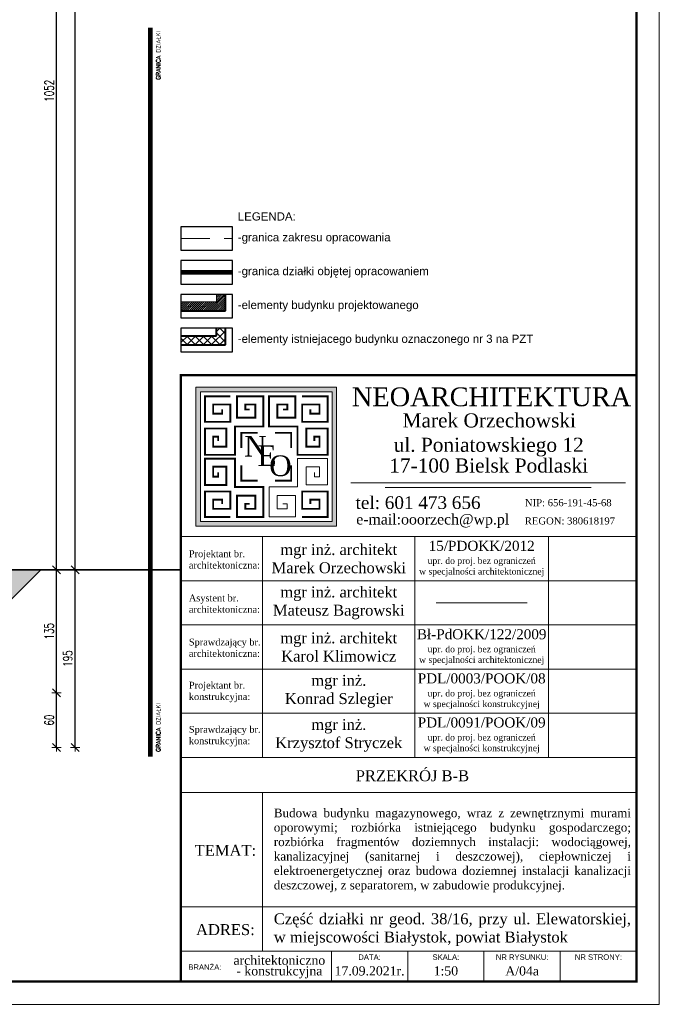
# Model space of a CAD drawing. Header units: millimetres. Extents: x 16720 to 74016, y 25810 to 81213.
# Tile 230 of 256: x 41411 to 42113, y 41736 to 42817. Entities that reach past the tile are written whole.
import ezdxf

# ---------------------------------------------------------------- set-up
doc = ezdxf.new("R2010")
doc.units = ezdxf.units.MM
doc.linetypes.add('HIDDENX2', pattern=[19.05, 12.7, -6.35])
for name, color, linetype, lineweight in [('1', 7, 'Continuous', 9), ('_GRUBE', 7, 'Continuous', 40), ('_HATCH', 157, 'Continuous', 5), ('_L_GRANICA DZIAŁKI', 10, 'Continuous', 25), ('_OPISY', 110, 'Continuous', 9), ('_PRZERYWANE', 252, 'HIDDENX2', 9), ('_RAMKA', 212, 'Continuous', 9), ('_WIDOKOWE', 252, 'Continuous', 9), ('_WYMIAR', 151, 'Continuous', 9), ('_ZIEMIA', 98, 'Continuous', 35), ('_ŚREDNIE', 90, 'Continuous', 25)]:
    doc.layers.add(name, color=color, linetype=linetype, lineweight=lineweight)
doc.layers.add('K_widok', color=8, linetype='Continuous')
doc.styles.add('ROMANS 50', font='romans.shx', dxfattribs={"width": 0.7, "height": 10})
doc.styles.get("Standard").update_dxf_attribs({"font": 'arial.ttf'})
doc.dimstyles.new('DOM w 50', dxfattribs={"dimscale": 3, "dimtxt": 10, "dimasz": 0.3, "dimexe": 1.25, "dimexo": 2, "dimgap": 1, "dimtad": 1, "dimdec": 0, "dimtxsty": 'ROMANS 50', "dimblk1": 'wymgreg', "dimblk2": 'wymgregII', "dimsah": 1, "dimcen": 2.5, "dimdle": 1, "dimse1": 1, "dimse2": 1, "dimclre": 254, "dimadec": 0, "dimazin": 0, "dimtfac": 1, "dimtdec": 0, "dimtix": 1, "dimtmove": 1, "dimatfit": 3, "dimfxl": 1.25, "dimarcsym": 0})

# ---------------------------------------------------------------- blocks, each defined once
blk = doc.blocks.new('wymgreg')
at = {"layer": '1'}
for p, q in [((0, 0), (-4.9, -4.9)), ((4.8, 0), (-3.9, 0)), ((0, 5.7), (0, -5.7)), ((0, 0), (4.9, 4.9))]:
    blk.add_line(p, q, dxfattribs=at)
blk = doc.blocks.new('wymgregII')
at = {"layer": '1', "rotation": 180}
blk.add_blockref('wymgreg', (0, 0), dxfattribs=at)
blk = doc.blocks.new('*D7037')
at = {"layer": '_WYMIAR', "color": 0, "lineweight": -2}
blk.add_line((41451.8, 42018.7), (41451.8, 42076.9), dxfattribs=at)
at = {"layer": 'Defpoints', "color": 0}
for p in [(41235.3, 42077.8), (41451.8, 42077.8), (41220, 42017.8)]:
    blk.add_point(p, dxfattribs=at)
at = {"layer": '_WYMIAR', "color": 0, "linetype": 'ByBlock', "lineweight": -2, "xscale": 0.8999999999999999, "yscale": 0.8999999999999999, "zscale": 0.8999999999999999}
for name, p, rotation in [('wymgregII', (41451.8, 42077.8), 90), ('wymgreg', (41451.8, 42017.8), 270)]:
    blk.add_blockref(name, p, dxfattribs=dict(at, rotation=rotation))
at = {"layer": '_WYMIAR', "color": 0, "insert": (41443.8, 42047.8), "char_height": 10, "attachment_point": 5, "rotation": 90, "style": 'ROMANS 50'}
blk.add_mtext('60', dxfattribs=at)
blk = doc.blocks.new('*D7038')
at = {"layer": '_WYMIAR', "color": 0, "lineweight": -2}
blk.add_line((41451.8, 42078.7), (41451.8, 42211.9), dxfattribs=at)
at = {"layer": 'Defpoints', "color": 0}
for p in [(41443.1, 42212.8), (41451.8, 42212.8), (41235.3, 42077.8)]:
    blk.add_point(p, dxfattribs=at)
at = {"layer": '_WYMIAR', "color": 0, "linetype": 'ByBlock', "lineweight": -2, "xscale": 0.8999999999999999, "yscale": 0.8999999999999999, "zscale": 0.8999999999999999}
for name, p, rotation in [('wymgregII', (41451.8, 42212.8), 90), ('wymgreg', (41451.8, 42077.8), 270)]:
    blk.add_blockref(name, p, dxfattribs=dict(at, rotation=rotation))
at = {"layer": '_WYMIAR', "color": 0, "insert": (41443.8, 42145.3), "char_height": 10, "attachment_point": 5, "rotation": 90, "style": 'ROMANS 50'}
blk.add_mtext('135', dxfattribs=at)
blk = doc.blocks.new('*D7041')
at = {"layer": '_WYMIAR', "color": 0, "lineweight": -2}
blk.add_line((41472.2, 42018.7), (41472.2, 42211.9), dxfattribs=at)
at = {"layer": 'Defpoints', "color": 0}
for p in [(41249.2, 42212.8), (41472.2, 42212.8), (41215.3, 42017.8)]:
    blk.add_point(p, dxfattribs=at)
at = {"layer": '_WYMIAR', "color": 0, "linetype": 'ByBlock', "lineweight": -2, "xscale": 0.8999999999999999, "yscale": 0.8999999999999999, "zscale": 0.8999999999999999}
for name, p, rotation in [('wymgregII', (41472.2, 42212.8), 90), ('wymgreg', (41472.2, 42017.8), 270)]:
    blk.add_blockref(name, p, dxfattribs=dict(at, rotation=rotation))
at = {"layer": '_WYMIAR', "color": 0, "insert": (41464.2, 42115.3), "char_height": 10, "attachment_point": 5, "rotation": 90, "style": 'ROMANS 50'}
blk.add_mtext('195', dxfattribs=at)
blk = doc.blocks.new('*D7044')
at = {"layer": '_WYMIAR', "color": 0, "lineweight": -2}
blk.add_line((41472.2, 42213.7), (41472.2, 43520.3), dxfattribs=at)
at = {"layer": 'Defpoints', "color": 0}
for p in [(41254.1, 43521.2), (41472.2, 43521.2), (41249.2, 42212.8)]:
    blk.add_point(p, dxfattribs=at)
at = {"layer": '_WYMIAR', "color": 0, "linetype": 'ByBlock', "lineweight": -2, "xscale": 0.8999999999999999, "yscale": 0.8999999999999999, "zscale": 0.8999999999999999}
for name, p, rotation in [('wymgregII', (41472.2, 43521.2), 90), ('wymgreg', (41472.2, 42212.8), 270)]:
    blk.add_blockref(name, p, dxfattribs=dict(at, rotation=rotation))
at = {"layer": '_WYMIAR', "color": 0, "insert": (41464.2, 42867), "char_height": 10, "attachment_point": 5, "rotation": 90, "style": 'ROMANS 50'}
blk.add_mtext('1308', dxfattribs=at)
blk = doc.blocks.new('*D7046')
at = {"layer": '_WYMIAR', "color": 0, "lineweight": -2}
blk.add_line((41451.8, 42213.7), (41451.8, 43263.4), dxfattribs=at)
at = {"layer": 'Defpoints', "color": 0}
for p in [(41254.1, 43264.3), (41451.8, 43264.3), (41443.1, 42212.8)]:
    blk.add_point(p, dxfattribs=at)
at = {"layer": '_WYMIAR', "color": 0, "linetype": 'ByBlock', "lineweight": -2, "xscale": 0.8999999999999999, "yscale": 0.8999999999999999, "zscale": 0.8999999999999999}
for name, p, rotation in [('wymgregII', (41451.8, 43264.3), 90), ('wymgreg', (41451.8, 42212.8), 270)]:
    blk.add_blockref(name, p, dxfattribs=dict(at, rotation=rotation))
at = {"layer": '_WYMIAR', "color": 0, "insert": (41443.8, 42738.5), "char_height": 10, "attachment_point": 5, "rotation": 90, "style": 'ROMANS 50'}
blk.add_mtext('1052', dxfattribs=at)

msp = doc.modelspace()

# ---------------------------------------------------------------- hatches: boundary and pattern name
at = {"layer": '_HATCH'}
h = msp.add_hatch(dxfattribs=at)
h.set_pattern_fill('ANSI31', color=256, scale=0.5)
h.set_pattern_definition([(45, (15163.3863, 58705.6366), (-1.122532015, 1.122532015), [])])
h.paths.add_polyline_path([(41637.3, 42496.8), (41637.3, 42515), (41627.3, 42515), (41627.3, 42506.8), (41588.3, 42506.8), (41588.3, 42496.8)])
h = msp.add_hatch(dxfattribs=at)
h.set_pattern_fill('ANSI37', color=5, scale=2, angle=90)
h.set_pattern_definition([(135, (70516.0865, 158.463), (-4.49012806, -4.49012806), []), (225, (70516.0865, 158.463), (4.49012806, -4.49012806), [])])
h.paths.add_polyline_path([(41637.3, 42459.6), (41637.3, 42477.8), (41627.3, 42477.8), (41627.3, 42469.6), (41588.3, 42469.6), (41588.3, 42459.6)])
h = msp.add_hatch(dxfattribs=at)
h.set_pattern_fill('AR-SAND', color=157, scale=0.08, angle=45)
h.paths.add_polyline_path([(41239.6, 42212.8), (41239.6, 42077.8), (41215.6, 42077.8), (41215.6, 42239.8), (38192.6, 42239.8), (38192.6, 42077.8), (38168.6, 42077.8), (38168.6, 42212.8), (38039.8, 42212.8), (38138.6, 42047.8), (38222.6, 42047.8), (38389.6, 42214.8), (41018.6, 42214.8), (41185.6, 42047.8), (41269.6, 42047.8), (41434.6, 42212.8)])
at = {"layer": '_OPISY'}
h = msp.add_hatch(color=256, dxfattribs=at)
h.dxf.hatch_style = 1
h.paths.add_polyline_path([(41604.9, 42413), (41604.9, 42260.8), (41759.2, 42260.8), (41759.2, 42413)])
h.paths.add_polyline_path([(41754.4, 42408.1), (41754.4, 42265.6), (41609.7, 42265.6), (41609.7, 42408.1)], flags=16)
h.paths.add_polyline_path([(41677.6, 42353.4), (41714.5, 42353.4), (41714.5, 42299.9), (41677.6, 42299.9)], flags=24)
h.paths.add_polyline_path([(41664.8, 42364.4), (41699, 42364.4), (41699, 42311.5), (41664.8, 42311.5)], flags=24)
h.paths.add_polyline_path([(41650.3, 42374.8), (41689.1, 42374.8), (41689.1, 42321.5), (41650.3, 42321.5)], flags=24)

# ---------------------------------------------------------------- linework, layer by layer
at = {"layer": '_GRUBE', "ltscale": 0.2}
for p, q in [((41637.3, 42496.8), (41637.3, 42515)), ((41588.3, 42496.8), (41637.3, 42496.8))]:
    msp.add_line(p, q, dxfattribs=at)
at = {"layer": '_GRUBE', "color": 5, "linetype": 'Continuous'}
for p, q in [((41627.3, 42469.6), (41627.3, 42477.8)), ((41637.3, 42459.6), (41637.3, 42477.8)), ((41588.3, 42469.6), (41627.3, 42469.6)), ((41588.3, 42459.6), (41637.3, 42459.6))]:
    msp.add_line(p, q, dxfattribs=at)
at = {"layer": '_L_GRANICA DZIAŁKI', "ltscale": 70, "const_width": 5}
for points in [[(41554.8, 42007.8), (41554.8, 42807.8)], [(41588.3, 42539.3), (41644.8, 42539.3)]]:
    msp.add_lwpolyline(points, dxfattribs=at)
at = {"layer": '_OPISY'}
for p, q in [((41749.3, 42334.8), (41716.3, 42334.8)), ((41716.3, 42334.8), (41716.3, 42303.7)), ((41749.3, 42305.9), (41749.3, 42334.8)), ((41740.4, 42325.9), (41725.9, 42325.9)), ((41725.9, 42325.9), (41725.9, 42305.9)), ((41734.8, 42319.7), (41734.8, 42314.9)), ((41740.4, 42314.9), (41740.4, 42325.9)), ((41734.8, 42314.9), (41740.4, 42314.9)), ((42076.1, 42308.2), (41775, 42308.2)), ((41716.3, 42303.7), (41685.1, 42303.7)), ((41685.1, 42303.7), (41685.1, 42270.7)), ((41725.9, 42305.9), (41749.3, 42305.9)), ((42038.5, 42303.2), (41812.6, 42303.2)), ((41714, 42294.1), (41694.1, 42294.1)), ((41694.1, 42294.1), (41694.1, 42279.6)), ((41714, 42270.7), (41714, 42294.1)), ((41694.1, 42279.6), (41705.1, 42279.6)), ((41705.1, 42285.1), (41700.3, 42285.1)), ((41705.1, 42279.6), (41705.1, 42285.1)), ((41685.1, 42270.7), (41714, 42270.7)), ((41868.4, 42176.4), (41968.4, 42176.4))]:
    msp.add_line(p, q, dxfattribs=at)
for points in [[(41604.9, 42413), (41759.2, 42413), (41759.2, 42260.8), (41604.9, 42260.8)], [(41609.7, 42408.1), (41754.4, 42408.1), (41754.4, 42265.6), (41609.7, 42265.6)]]:
    msp.add_lwpolyline(points, close=True, dxfattribs=at)
at = {"layer": '_OPISY', "const_width": 2.06}
for points in [[(41629.2, 42354), (41629.2, 42358.9), (41623.7, 42358.9), (41623.7, 42347.8), (41638.2, 42347.8), (41638.2, 42367.8), (41614.8, 42367.8), (41614.8, 42338.9), (41647.8, 42338.9), (41647.8, 42370), (41678.9, 42370), (41678.9, 42403.1), (41650, 42403.1), (41650, 42379.7), (41670, 42379.7), (41670, 42394.1), (41659, 42394.1), (41659, 42388.6), (41663.8, 42388.6)], [(41642.7, 42403.1), (41614.8, 42403.1), (41614.8, 42375.1), (41642.7, 42375.1), (41642.7, 42394.1), (41623.7, 42394.1), (41623.7, 42384.1), (41633.7, 42384.1), (41633.7, 42388.9)], [(41734.8, 42354), (41734.8, 42358.9), (41740.4, 42358.9), (41740.4, 42347.8), (41725.9, 42347.8), (41725.9, 42367.8), (41749.3, 42367.8), (41749.3, 42338.9), (41716.3, 42338.9), (41716.3, 42370), (41685.1, 42370), (41685.1, 42403.1), (41714, 42403.1), (41714, 42379.7), (41694.1, 42379.7), (41694.1, 42394.1), (41705.1, 42394.1), (41705.1, 42388.6), (41700.3, 42388.6)], [(41721.4, 42403.1), (41749.3, 42403.1), (41749.3, 42375.1), (41721.4, 42375.1), (41721.4, 42394.1), (41740.4, 42394.1), (41740.4, 42384.1), (41730.3, 42384.1), (41730.3, 42388.9)], [(41654.7, 42346.3), (41654.7, 42363.1), (41672.6, 42363.1)], [(41691.5, 42363.1), (41709.4, 42363.1), (41709.4, 42346.3)], [(41629.2, 42319.7), (41629.2, 42314.9), (41623.7, 42314.9), (41623.7, 42325.9), (41638.2, 42325.9), (41638.2, 42305.9), (41614.8, 42305.9), (41614.8, 42334.8), (41647.8, 42334.8), (41647.8, 42303.7), (41678.9, 42303.7), (41678.9, 42270.7), (41650, 42270.7), (41650, 42294.1), (41670, 42294.1), (41670, 42279.6), (41659, 42279.6), (41659, 42285.1), (41663.8, 42285.1)], [(41672.6, 42310.6), (41654.7, 42310.6), (41654.7, 42327.4)], [(41709.4, 42327.4), (41709.4, 42310.6), (41691.5, 42310.6)], [(41642.7, 42270.7), (41614.8, 42270.7), (41614.8, 42298.6), (41642.7, 42298.6), (41642.7, 42279.6), (41623.7, 42279.6), (41623.7, 42289.6), (41633.7, 42289.6), (41633.7, 42284.8)], [(41721.4, 42270.7), (41749.3, 42270.7), (41749.3, 42298.6), (41721.4, 42298.6), (41721.4, 42279.6), (41740.4, 42279.6), (41740.4, 42289.6), (41730.3, 42289.6), (41730.3, 42284.8)]]:
    msp.add_lwpolyline(points, dxfattribs=at)
at = {"layer": '_PRZERYWANE', "ltscale": 2.5}
msp.add_lwpolyline([(41588.3, 42576.4), (41644.8, 42576.4)], dxfattribs=at)
at = {"layer": '_RAMKA'}
for p, q in [((41588.3, 42249.1), (42088.3, 42249.1)), ((41678, 42249.1), (41678, 42006.7)), ((41845.1, 42249.1), (41845.1, 42006.7)), ((41991.7, 42249.1), (41991.7, 42006.7)), ((41588.3, 42200.6), (42088.3, 42200.6)), ((41588.3, 42152.2), (42088.3, 42152.2)), ((41588.3, 42103.7), (42088.3, 42103.7)), ((41588.3, 42055.2), (42088.3, 42055.2)), ((41588.3, 42006.7), (42088.3, 42006.7)), ((41588.3, 41968.3), (42088.3, 41968.3)), ((41678, 41968.3), (41678, 41794.3)), ((41588.3, 41842.8), (42088.3, 41842.8)), ((41588.3, 41794.3), (42088.3, 41794.3)), ((41753.6, 41760.8), (41753.6, 41794.3)), ((41837.3, 41760.8), (41837.3, 41794.3)), ((41920.9, 41760.8), (41920.9, 41794.3)), ((42004.6, 41760.8), (42004.6, 41794.3))]:
    msp.add_line(p, q, dxfattribs=at)
msp.add_lwpolyline([(37763.3, 43835.8), (42113.3, 43835.8), (42113.3, 41735.8), (37763.3, 41735.8)], close=True, dxfattribs=at)
at = {"layer": '_RAMKA', "const_width": 2.5}
msp.add_lwpolyline([(37788.3, 43810.8), (42088.3, 43810.8), (42088.3, 41760.8), (37863.3, 41760.8), (37863.3, 43220.8), (37788.3, 43220.8)], close=True, dxfattribs=at)
msp.add_lwpolyline([(42088.3, 41760.8), (41588.3, 41760.8), (41588.3, 42426.3), (42088.3, 42426.3), (42088.3, 41760.8)], dxfattribs=at)
at = {"layer": '_WIDOKOWE', "ltscale": 0.2}
for p, q in [((41627.3, 42506.8), (41627.3, 42515)), ((41588.3, 42506.8), (41627.3, 42506.8))]:
    msp.add_line(p, q, dxfattribs=at)
at = {"layer": '_ZIEMIA'}
msp.add_line((41239.6, 42212.8), (41588.3, 42212.8), dxfattribs=at)
at = {"layer": '_ŚREDNIE'}
msp.add_lwpolyline([(41434.6, 42212.8), (41269.6, 42047.8), (41185.6, 42047.8), (41018.6, 42214.8), (38389.6, 42214.8), (38222.6, 42047.8), (38138.6, 42047.8), (38039.8, 42212.8)], dxfattribs=at)
at = {"layer": 'K_widok'}
for points in [[(41588.3, 42563.6), (41644.8, 42563.6), (41644.8, 42589.3), (41588.3, 42589.3)], [(41588.3, 42526.4), (41644.8, 42526.4), (41644.8, 42552.1), (41588.3, 42552.1)], [(41588.3, 42489.3), (41644.8, 42489.3), (41644.8, 42515), (41588.3, 42515)], [(41588.3, 42452.1), (41644.8, 42452.1), (41644.8, 42477.8), (41588.3, 42477.8)]]:
    msp.add_lwpolyline(points, close=True, dxfattribs=at)

# ---------------------------------------------------------------- texts
at = {"layer": '_OPISY', "color": 1, "char_height": 4.789, "width": 149.663, "attachment_point": 5, "rotation": 89.9988}
for insert in [(41563.6, 42777.3), (41563.6, 42039.6)]:
    msp.add_mtext('{\\Fsimplex|c238;GRANICA DZIAŁKI}', dxfattribs=dict(at, insert=insert))
at = {"layer": '_OPISY', "char_height": 9, "width": 403.411, "attachment_point": 1}
for s, insert in [('LEGENDA:', (41650.8, 42605.1)), ('-granica zakresu opracowania', (41650.8, 42582.2)), ('-granica działki objętej opracowaniem', (41650.8, 42545.1)), ('-elementy budynku projektowanego', (41650.8, 42507.9)), ('-elementy istniejacego budynku oznaczonego nr 3 na PZT', (41650.8, 42470.8))]:
    msp.add_mtext(s, dxfattribs=dict(at, insert=insert))
at = {"layer": '_OPISY'}
for s, width, insert, char_height, attachment_point in [('{\\fTimes New Roman|b0|i0|c238|p18;\\H0.75x;NEOARCHITEKTURA }', 780.78, (41775.9, 42412.9), 27.519, 1), ('\\pxqc;{\\fTimes New Roman|b0|i0|c238|p18;\\H0.75x;Marek Orzechowski}', 5683.106, (41926.7, 42376.6), 20.64, 5), ('{\\fTimes New Roman|b0|i0|c238|p18;\\H0.75x;N}', 3691.735, (41657.8, 42359.7), 30.271, 1), ('\\pxsm1,qc;{\\fTimes New Roman|b0|i0|c238|p18;\\H0.75x;ul. Poniatowskiego 12\\P}', 5301.681, (41926.1, 42347.4), 20.64, 5), ('{\\fTimes New Roman|b0|i0|c238|p18;\\H0.75x;E}', 3691.735, (41672.4, 42349.3), 30.271, 1), ('{\\fTimes New Roman|b0|i0|c238|p18;\\H0.75x;O}', 3691.735, (41685.2, 42338.3), 30.271, 1), ('\\pxsm1,qc;{\\fTimes New Roman|b0|i0|c238|p18;\\H0.75x;17-100 Bielsk Podlaski}', 6679.707, (41926.1, 42327.1), 20.64, 5), ('\\pxsm1,qc;{\\fTimes New Roman|b0|i0|c238|p18;\\H0.75x;tel: 601 473 656}', 2891.348, (41848.6, 42286.3), 18.543, 5), ('\\pxsm1,qc;{\\fTimes New Roman|b0|i0|c238|p18;\\H0.75x;NIP: 656-191-45-68}', 3150.054, (42013.4, 42286.3), 10.32, 5), ('\\pxsm1,qc;{\\fTimes New Roman|b0|i0|c238|p18;\\H0.75x;e-mail:ooorzech@wp.pl}', 512.419, (41864.7, 42266.3), 15.325, 5), ('\\pxsm1,qc;{\\fTimes New Roman|b0|i0|c238|p18;\\H0.75x;REGON: 380618197}', 3125.568, (42015.2, 42266.3), 10.32, 5), ('\\pxqc;{\\fTimes New Roman|b0|i0|c238|p18;\\H1.1x;15/PDOKK/2012\\H1.090909x;\\P\\H0.583333x;\\C115;upr. do proj. bez ograniczeń\\Pw specjalności architektonicznej}', 372.218, (41918.4, 42224.9), 10, 5), ('{\\fTimes New Roman|b0|i0|c238|p18;\\H0.75x;Projektant br. \\Parchitektoniczna:}', 146.935, (41597.1, 42224), 10, 4), ('\\pxqc;{\\fTimes New Roman|b0|i0|c238|p18;\\H1.2x;mgr inż. architekt \\PMarek Orzechowski}', 6996.397, (41761.6, 42224.9), 10, 5), ('\\pxqc;{\\fTimes New Roman|b0|i0|c238|p18;\\H1.2x;mgr inż. architekt \\PMateusz Bagrowski}', 6996.397, (41761.6, 42176.4), 10, 5), ('{\\fTimes New Roman|b0|i0|c238|p18;\\H0.75x;Asystent br. \\Parchitektoniczna:}', 131.274, (41597.1, 42175.5), 10, 4), ('\\pxqc;{\\fTimes New Roman|b0|i0|c238|p18;\\H1.2x;mgr inż. architekt \\PKarol Klimowicz}', 6996.397, (41761.6, 42127.9), 10, 5), ('\\pxqc;{\\fTimes New Roman|b0|i0|c238|p18;\\H1.1x;Bł-PdOKK/122/2009\\P\\H0.636363x;\\C115;upr. do proj. bez ograniczeń\\Pw specjalności architektonicznej}', 372.218, (41918.4, 42127.9), 10, 5), ('{\\fTimes New Roman|b0|i0|c238|p18;\\H0.75x;Sprawdzający br. \\Parchitektoniczna:}', 161.851, (41597.1, 42127.1), 10, 4), ('\\pxqc;{\\fTimes New Roman|b0|i0|c238|p18;\\H1.2x;mgr inż. \\PKonrad Szlegier}', 6996.397, (41761.6, 42079.4), 10, 5), ('\\pxqc;{\\fTimes New Roman|b0|i0|c238|p18;\\H1.1x;PDL/0003/POOK/08\\P\\H0.636363x;\\C115;upr. do proj. bez ograniczeń\\Pw specjalności konstrukcyjnej}', 372.218, (41918.4, 42079.4), 10, 5), ('{\\fTimes New Roman|b0|i0|c238|p18;\\H0.75x;Projektant br. \\Pkonstrukcyjna:}', 149.659, (41597.1, 42078.6), 10, 4), ('\\pxqc;{\\fTimes New Roman|b0|i0|c238|p18;\\H1.2x;mgr inż. \\PKrzysztof Stryczek}', 6996.397, (41761.6, 42031), 10, 5), ('\\pxqc;{\\fTimes New Roman|b0|i0|c238|p18;\\H1.1x;PDL/0091/POOK/09\\P\\H0.636363x;\\C115;upr. do proj. bez ograniczeń\\Pw specjalności konstrukcyjnej}', 372.218, (41918.4, 42031), 10, 5), ('{\\fTimes New Roman|b0|i0|c238|p18;\\H0.75x;Sprawdzający br. \\Pkonstrukcyjna:}', 161.851, (41597.1, 42030.1), 10, 4), ('{\\fTimes New Roman|b0|i0|c238|p18;\\H1.2x;PRZEKRÓJ B-B}', 7623.867, (41842.4, 41986.6), 10, 5), ('\\A1;\\pxqj;{\\fTimes New Roman|b0|i0|c238|p18;Budowa budynku magazynowego, wraz z zewnętrznymi murami oporowymi; rozbiórka istniejącego budynku gospodarczego; rozbiórka fragmentów doziemnych instalacji: wodociągowej, kanalizacyjnej (sanitarnej i deszczowej), ciepłowniczej i elektroenergetycznej oraz budowa doziemnej instalacji kanalizacji deszczowej, z separatorem, w zabudowie produkcyjnej.}', 390.743, (41690.3, 41904.7), 9.5, 4), ('{\\fTimes New Roman|b0|i0|c238|p18;\\H1.2x;TEMAT:}', 571.53, (41637.2, 41904.7), 10, 5), ('\\pxqj;{\\fTimes New Roman|b0|i0|c238|p18;\\H1.2x;Część działki nr geod. 38/16, przy ul. Elewatorskiej, w miejscowości Białystok, powiat Białystok}', 390.743, (41690.3, 41817.7), 10, 4), ('{\\fTimes New Roman|b0|i0|c238|p18;\\H1.2x;ADRES:}', 571.53, (41637.2, 41817.7), 10, 5), ('\\pxsm0.7;{\\fTimes New Roman|b0|i0|c238|p18;architektoniczno\\P- konstrukcyjna}', 5587.693, (41696.4, 41776.7), 10, 5), ('{\\H1.2x;DATA:}', 571.53, (41795.4, 41787.6), 5, 5), ('{\\H1.2x;SKALA:}', 571.53, (41879.1, 41787.6), 5, 5), ('{\\H1.2x;NR RYSUNKU:}', 2460.026, (41962.8, 41787.6), 5, 5), ('{\\H1.2x;NR STRONY:}', 2460.026, (42046.5, 41787.6), 5, 5), ('{\\H1.2x;BRANŻA:}', 571.53, (41596.5, 41776.7), 5, 4), ('\\pxsm0.7;{\\fTimes New Roman|b0|i0|c238|p18;17.09.2021r.}', 215.46, (41795.4, 41772.4), 10, 5), ('\\pxsm0.7;{\\fTimes New Roman|b0|i0|c238|p18;1:50}', 215.46, (41879.1, 41772.4), 10, 5), ('\\pxsm0.7;{\\fTimes New Roman|b0|i0|c238|p18;A/04a}', 215.46, (41962.8, 41772.4), 10, 5)]:
    msp.add_mtext_dynamic_manual_height_columns(s, width=width, gutter_width=50, heights=[0], dxfattribs=dict(at, insert=insert, char_height=char_height, attachment_point=attachment_point))

# ---------------------------------------------------------------- dimensions: what is measured, and where the dimension line sits
at = {"layer": '_WYMIAR'}
for base, p1, p2, picture, middle in [((41472.2, 43521.2), (41249.2, 42212.8), (41254.1, 43521.2), '*D7044', (41464.2, 42867)), ((41451.758, 43264.3184), (41443.1035, 42212.7502), (41254.1295, 43264.3184), '*D7046', (41443.758, 42738.5343))]:
    dim = msp.add_linear_dim(base=base, p1=p1, p2=p2, angle=90, dimstyle='DOM w 50', override={"dimtxsty": 'ROMANS 50'}, dxfattribs=at)
    dim.commit()
    dim.dimension.update_dxf_attribs({"geometry": picture, "text_midpoint": middle})
for base, p1, p2, picture, middle in [((41472.2, 42212.8), (41215.3, 42017.8), (41249.2, 42212.8), '*D7041', (41464.2, 42115.3)), ((41451.8, 42212.8), (41235.3, 42077.8), (41443.1, 42212.8), '*D7038', (41443.8, 42145.3)), ((41451.8, 42077.8), (41220, 42017.8), (41235.3, 42077.8), '*D7037', (41443.8, 42047.8))]:
    dim = msp.add_linear_dim(base=base, p1=p1, p2=p2, angle=90, dimstyle='DOM w 50', dxfattribs=at)
    dim.commit()
    dim.dimension.update_dxf_attribs({"geometry": picture, "text_midpoint": middle})

doc.saveas('drawing.dxf')
